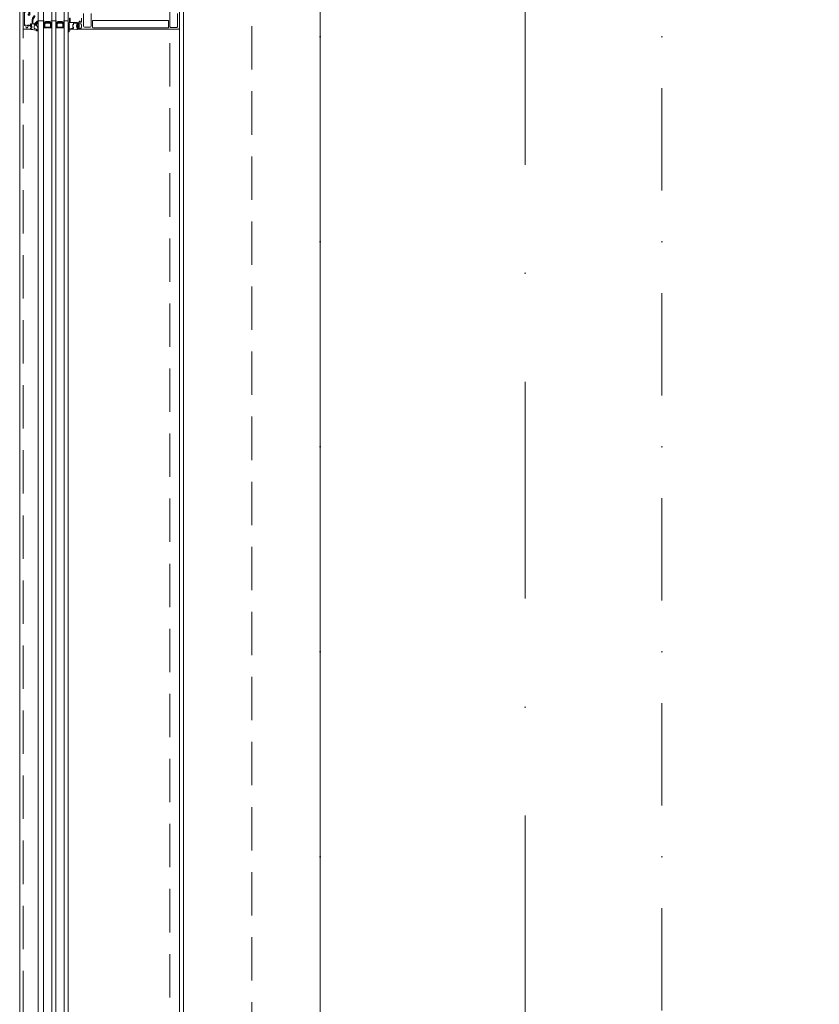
# Model space of a CAD drawing. Header units: millimetres. Extents: x 213386 to 459888, y 74252 to 208052.
# Tile 136 of 256: x 373037 to 374207, y 162847 to 164289. Entities that reach past the tile are written whole.
import ezdxf

# ---------------------------------------------------------------- set-up
doc = ezdxf.new("R2010")
doc.units = ezdxf.units.MM
for name, pattern in [('CK_Čerchovaná 50', [6, 3, -1.5, 0, -1.5]), ('ČERCHOVANÁ', [25.4, 12.7, -6.35, 0, -6.35]), ('ČÁRKOVANÁ', [19.05, 12.7, -6.35]), ('ČÁRKOVANÁ01-01', [2, 1, -1])]:
    doc.linetypes.add(name, pattern=pattern)
for name, color, linetype, lineweight in [('FASÁDA DETAILNÍ', 255, 'Continuous', 0), ('NOVÁ TENKÁ', 255, 'Continuous', 0), ('OSY', 255, 'Continuous', 0), ('TENKA', 255, 'Continuous', 0)]:
    doc.layers.add(name, color=color, linetype=linetype, lineweight=lineweight)

# ---------------------------------------------------------------- blocks, each defined once
blk = doc.blocks.new('433270')
blk.add_lwpolyline([(1, 0, 0.414364), (0, -1), (0, -1.4, 0.255924), (0.2, -1.8, -0.547723), (0.2, -3.2, 0.255924), (0, -3.6), (0, -14.6, 0.414214), (0.3, -14.9), (1.2, -14.9, 0.414214), (1.7, -14.4), (1.7, -10.3, -0.414214), (2, -10), (6, -10, 0.414248), (7, -9), (7, -7.7, 0.414179), (6.5, -7.2), (5.7, -7.2, 0.414232), (5.4, -7.5), (5.4, -8.2, -0.414198), (5.1, -8.5), (2.8, -8.5, -0.414204), (1.8, -7.5), (1.8, -4.5, -0.147432), (2, -3.9, 0.147461), (2.4, -2.5), (2.4, -2.3, -0.414214), (2.9, -1.8), (21.9, -1.8, -0.668178), (22.2, -2.7), (22.2, -2.7, 1), (21.6, -3.3), (21.5, -3.4, 0.198912), (21.4, -3.7), (21.4, -4, 0.414214), (22.1, -4.7), (22.4, -4.7, 0.576988), (22.6, -4.3, -0.311246), (24.6, -4.3, 0.576988), (24.8, -4.7), (25.3, -4.7, -0.260065), (25.3, -6.6), (24.8, -6.6, 0.576988), (24.6, -7.1, -0.311246), (22.6, -7.1, 0.576988), (22.4, -6.6), (22.1, -6.6, 0.414214), (21.4, -7.3), (21.4, -7.6, 0.267949), (21.6, -8), (21.9, -8.2, -0.637047), (21.7, -10), (19.8, -10.7, 0.315299), (19.5, -11.2), (19.5, -11.5, 0.520567), (20.2, -12), (22.8, -11, -0.520567), (23.5, -11.5), (23.5, -12.5, 0.414062), (24, -13), (25, -13, 0.414186), (25.5, -12.5), (25.5, -11.5, -0.414182), (26, -11), (27, -11, 0.414214), (27.5, -10.5), (27.5, -0.5, 0.414214), (27, 0), (1, 0)], format="xyb", close=True)
blk = doc.blocks.new('284325')
for points in [[(0.8, -5.2, -0.560316), (0.9, -4.7), (1.9, -4.4, 0.3153), (2.1, -4.1), (2.1, -1.9, 0.451558), (1.8, -1.6), (0.9, -1.7, -0.399586), (0.6, -1.5), (0.3, -0.1, -0.415977), (0.5, 0.3, 0.024107), (6.1, 1.2, 0.076636), (9, 2.3, -0.577615), (10.8, 1.3), (10, 1.4, 0.283171), (9.1, 0.9, -0.168429), (7.1, -0.7), (5.9, -1.2, 0.315302), (5.2, -2.1), (5.2, -4.2, 0.269719), (6.8, -6.8, -0.194797), (10.2, -11.5, -0.342663), (9.2, -11.2, 0.119207), (5.4, -7.6, 0.578571), (3.6, -8.6), (3.6, -11.8, 0.176415), (6.2, -18.7, -1), (5.2, -19.5, -0.176415), (2.4, -11.8), (2.4, -8.9, 0.208286), (0.8, -5.2)], [(9, -6.7), (10.3, -8.8, -0.134555), (10.8, -10.6, -0.339795), (10.2, -11.5, 0.194788), (6.8, -6.8, -0.269736), (5.2, -4.2), (5.2, -2.1, -0.315302), (5.9, -1.2), (7.1, -0.7, 0.168429), (9.1, 0.9, -0.283167), (10, 1.4), (10.8, 1.3), (10.8, -0.7, -0.070852), (10.7, -1.3), (9.9, -3.9, -0.241839), (9.1, -4.8), (7.9, -5.2, 0.836024), (8.1, -6.2), (8.1, -6.2, -0.255349), (9, -6.7)]]:
    blk.add_lwpolyline(points, format="xyb", close=True)
blk = doc.blocks.new('284336')
for points in [[(-0.7, -9.6), (-10, -9.6, 0.414511), (-10.5, -10.1), (-10.5, -15.5, -1), (-11.7, -15.5), (-11.7, -9.6), (-12.7, -8.9, -0.668884), (-12.6, -8.2), (-12, -8, 0.766384), (-12, -7.2), (-12.6, -7, -0.76831), (-12.6, -6.2), (-12, -6, 0.766384), (-12, -5.2), (-12.6, -5, -0.76831), (-12.6, -4.2), (-12, -4, 0.766384), (-12, -3.2), (-12.6, -3, -0.877523), (-12.5, -2.2), (-12.1, -2.2, 0.698129), (-11.8, -1.5, -0.220231), (-12.9, 0.8), (-12.9, 3.5, -0.157143), (-12.8, 3.7), (-12.7, 3.4, -0.067482), (-12.5, 2.5, 0.393136), (-8.7, -1), (-6.1, -1, -0.414214), (-5.6, -1.5), (-5.6, -2.2, -0.267949), (-5.9, -2.6), (-6.4, -2.9, 0.267949), (-6.6, -3.4), (-6.6, -5.8, 0.267949), (-6.4, -6.3), (-5.9, -6.6, -0.267949), (-5.6, -7), (-5.6, -8.1, 0.414215), (-5.1, -8.6), (-0.4, -8.6), (-0.4, -9.3, -0.414212), (-0.7, -9.6)], [(-0.4, 0), (-0.4, -2, 0.990243), (-0.4, -3), (0.9, -3, 0.414214), (1.2, -2.7), (1.2, -2.6, -0.668123), (1.7, -2.4), (2.7, -3.4, -0.199004), (2.9, -3.8), (2.9, -5.4, -0.199038), (2.7, -5.8), (1.7, -6.8, -0.668191), (1.2, -6.6), (1.2, -6.5, 0.414214), (0.9, -6.2), (-0.4, -6.2, 0.990269), (-0.4, -7.2), (-0.4, -8.6), (-5.1, -8.6, -0.414215), (-5.6, -8.1), (-5.6, -7, 0.267949), (-5.8, -6.6), (-6.3, -6.3, -0.267949), (-6.6, -5.8), (-6.6, -3.4, -0.267949), (-6.3, -3), (-5.8, -2.7, 0.267949), (-5.6, -2.2), (-5.6, -1.5, 0.414214), (-6.1, -1), (-8.7, -1, -0.393156), (-12.5, 2.5, 0.067572), (-12.7, 3.4), (-12.8, 3.7, -0.637545), (-12.1, 3.5), (-11.9, 2.5, 0.344315), (-10.1, 0.9), (0, 0.4, -0.406913), (0.4, 0), (-0.4, 0)], [(1.7, -4.3, 0.414235), (1.2, -3.8), (-0.7, -3.8, 0.414214), (-1.2, -4.3), (-1.2, -4.9, 0.414214), (-0.7, -5.4), (1.2, -5.4, 0.414235), (1.7, -4.9), (1.7, -4.3)]]:
    blk.add_lwpolyline(points, format="xyb", close=True)

msp = doc.modelspace()

# ---------------------------------------------------------------- linework, layer by layer
at = {"layer": 'FASÁDA DETAILNÍ'}
for p, q in [((373036.638, 145492.154), (373036.638, 169172.154)), ((373063.638, 145492.154), (373063.638, 169172.154)), ((373063.638, 155177.655), (373063.638, 169172.154)), ((373071.638, 169172.154), (373071.638, 145492.154)), ((373071.638, 169172.154), (373071.638, 155177.655)), ((373083.638, 145492.154), (373083.638, 169172.154)), ((373083.638, 155177.655), (373083.638, 169172.154)), ((373089.638, 169172.154), (373089.638, 145492.154)), ((373089.638, 169172.154), (373089.638, 155177.655)), ((373101.638, 145492.154), (373101.638, 169172.154)), ((373101.638, 155177.655), (373101.638, 169172.154)), ((373107.638, 169172.154), (373107.638, 145492.154)), ((373107.638, 169172.154), (373107.638, 155177.655)), ((373276.638, 145732.154), (373276.638, 168932.154)), ((373071.638, 164286.654), (373063.637, 164286.654)), ((373063.638, 162377.655), (373063.638, 164286.654)), ((373063.638, 164286.654), (373071.638, 164286.654)), ((373071.638, 164286.654), (373071.638, 162377.655)), ((373089.638, 164286.654), (373083.637, 164286.654)), ((373083.638, 162377.655), (373083.638, 164286.654)), ((373083.638, 164286.654), (373089.638, 164286.654)), ((373089.638, 164286.654), (373089.638, 162377.655)), ((373101.638, 162377.655), (373101.638, 164286.654)), ((373101.638, 164286.654), (373107.638, 164286.654)), ((373107.638, 164286.654), (373101.638, 164286.654)), ((373107.638, 164286.654), (373107.638, 162377.655)), ((373270.638, 164288.404), (373270.638, 162388.654))]:
    msp.add_line(p, q, dxfattribs=at)
at = {"layer": 'FASÁDA DETAILNÍ', "linetype": 'ČÁRKOVANÁ', "ltscale": 5}
for p, q in [((373041.638, 145497.154), (373041.638, 169167.154)), ((373256.638, 145712.154), (373256.638, 168952.154)), ((373376.638, 145832.154), (373376.638, 168832.154))]:
    msp.add_line(p, q, dxfattribs=at)
at = {"layer": 'FASÁDA DETAILNÍ', "ltscale": 5}
msp.add_lwpolyline([(373969.138, 145732.154), (373969.138, 145932.154), (373476.638, 145932.154), (373476.638, 168732.154), (373969.14, 168732.154), (373969.14, 168932.154)], dxfattribs=at)
at = {"layer": 'FASÁDA DETAILNÍ'}
for points in [[(373270.638, 164301.154), (373270.638, 164275.654, -0.41421354), (373269.638, 164274.654), (373269.638, 164274.654), (373121.138, 164274.654, -0.41421359), (373120.638, 164275.154), (373120.638, 164276.454, -0.41421972), (373121.138, 164276.954), (373121.638, 164276.954), (373121.638, 164275.954), (373126.138, 164275.954, 0.41421356), (373127.138, 164276.954), (373127.138, 164281.654, 0.41421356), (373126.138, 164282.654), (373121.638, 164282.654), (373121.638, 164280.954), (373121.138, 164280.954, -0.41420125), (373120.638, 164281.454), (373120.638, 164283.454, -0.41421356), (373121.138, 164283.954), (373123.282, 164283.954, 0.41421356), (373123.782, 164284.454), (373123.782, 164286.254), (373125.033, 164286.254), (373125.033, 164285.054), (373126.838, 164285.054, 0.41421356), (373127.138, 164285.354), (373127.138, 164290.653, 0.41416675)], [(373130.138, 164297.511), (373130.138, 164279.146, 0.41421356), (373131.638, 164277.646), (373135.139, 164277.646, 0.39998513), (373136.139, 164277.646), (373139.838, 164277.646, 0.41421356), (373141.338, 164279.146), (373141.338, 164297.511, -0.13165045)], [(373256.438, 164297.501), (373256.438, 164278.646, 0.41423155), (373257.938, 164277.146), (373261.648, 164277.146, 0.39998513), (373262.648, 164277.146), (373266.138, 164277.146, 0.41423155), (373267.638, 164278.646), (373267.638, 164297.501, -0.11693652)]]:
    msp.add_lwpolyline(points, format="xyb", dxfattribs=at)
for points in [[(373082.638, 164276.654), (373082.638, 164282.654), (373080.638, 164284.654), (373074.638, 164284.654), (373072.638, 164282.654), (373072.638, 164276.654), (373077.138, 164276.654), (373077.138, 164277.154), (373078.138, 164277.154), (373078.138, 164276.654)], [(373100.638, 164276.654), (373100.638, 164282.654), (373098.638, 164284.654), (373092.638, 164284.654), (373090.638, 164282.654), (373090.638, 164276.654), (373095.138, 164276.654), (373095.138, 164277.154), (373096.138, 164277.154), (373096.138, 164276.654)], [(373073.638, 164277.654), (373081.638, 164277.654), (373081.638, 164282.24), (373080.224, 164283.654), (373075.191, 164283.654), (373073.638, 164282.24)], [(373091.638, 164277.654), (373099.638, 164277.654), (373099.638, 164282.24), (373098.224, 164283.654), (373093.191, 164283.654), (373091.638, 164282.24)]]:
    msp.add_lwpolyline(points, close=True, dxfattribs=at)
msp.add_lwpolyline([(373143.838, 164276.754), (373253.938, 164276.754, 0.41421356), (373254.438, 164277.254), (373254.438, 164286.954, 0.41421356), (373253.938, 164287.454), (373143.838, 164287.454, 0.41421356), (373143.338, 164286.954), (373143.338, 164277.254, 0.41421356), (373143.838, 164276.754)], format="xyb", close=True, dxfattribs=at)
for centre, radius, start, end in [((373077.638, 164308.546), 22.699, 254.672775, 285.327225), ((373072.99, 164281.104), 3.546, 67.293824, 112.409048), ((373072.876, 164281.47), 2.897, 65.306674, 115.295152), ((373072.708, 164281.819), 2.248, 61.527342, 118.402815), ((373082.287, 164281.104), 3.546, 67.590952, 112.706176), ((373082.401, 164281.47), 2.897, 64.704848, 114.693326), ((373082.569, 164281.819), 2.248, 61.597185, 118.472658), ((373095.638, 164308.546), 22.699, 254.672775, 285.327225), ((373090.99, 164281.104), 3.546, 67.293824, 112.409048), ((373090.876, 164281.47), 2.897, 65.306674, 115.295152), ((373090.708, 164281.819), 2.248, 61.527342, 118.402815), ((373100.287, 164281.104), 3.546, 67.590952, 112.706176), ((373100.401, 164281.47), 2.897, 64.704848, 114.693326), ((373100.569, 164281.819), 2.248, 61.597185, 118.472658), ((373072.563, 164282.063), 1.712, 57.294949, 122.685651), ((373072.424, 164282.224), 1.263, 51.965628, 128.499565), ((373072.276, 164282.314), 0.879, 43.994908, 136.496438), ((373072.138, 164282.302), 0.596, 33.03656, 146.96344), ((373072.138, 164282.009), 0.596, 33.03656, 146.96344), ((373072.138, 164281.717), 0.596, 33.03656, 146.96344), ((373072.138, 164281.424), 0.596, 33.03656, 146.96344), ((373072.138, 164281.132), 0.596, 33.03656, 146.96344), ((373072.138, 164280.839), 0.596, 33.03656, 146.96344), ((373072.138, 164280.547), 0.596, 33.03656, 146.96344), ((373072.138, 164280.254), 0.596, 33.03656, 146.96344), ((373072.138, 164279.962), 0.596, 33.03656, 146.96344), ((373072.138, 164279.669), 0.596, 33.03656, 146.96344), ((373072.138, 164279.377), 0.596, 33.03656, 146.96344), ((373072.138, 164279.084), 0.596, 33.03656, 146.96344), ((373072.138, 164278.792), 0.596, 33.03656, 146.96344), ((373082.714, 164282.063), 1.712, 57.314349, 122.705051), ((373082.852, 164282.224), 1.263, 51.500435, 128.034372), ((373083, 164282.314), 0.879, 43.503562, 136.005092), ((373083.138, 164282.302), 0.596, 33.03656, 146.96344), ((373083.138, 164282.009), 0.596, 33.03656, 146.96344), ((373083.138, 164281.717), 0.596, 33.03656, 146.96344), ((373083.138, 164281.424), 0.596, 33.03656, 146.96344), ((373083.138, 164281.132), 0.596, 33.03656, 146.96344), ((373083.138, 164280.839), 0.596, 33.03656, 146.96344), ((373083.138, 164280.547), 0.596, 33.03656, 146.96344), ((373083.138, 164280.254), 0.596, 33.03656, 146.96344), ((373083.138, 164279.962), 0.596, 33.03656, 146.96344), ((373083.138, 164279.669), 0.596, 33.03656, 146.96344), ((373083.138, 164279.377), 0.596, 33.03656, 146.96344), ((373083.138, 164279.084), 0.596, 33.03656, 146.96344), ((373083.138, 164278.792), 0.596, 33.03656, 146.96344), ((373090.563, 164282.063), 1.712, 57.294949, 122.685651), ((373090.424, 164282.224), 1.263, 51.965628, 128.499565), ((373090.276, 164282.314), 0.879, 43.994908, 136.496438), ((373090.138, 164282.302), 0.596, 33.03656, 146.96344), ((373090.138, 164282.009), 0.596, 33.03656, 146.96344), ((373090.138, 164281.717), 0.596, 33.03656, 146.96344), ((373090.138, 164281.424), 0.596, 33.03656, 146.96344), ((373090.138, 164281.132), 0.596, 33.03656, 146.96344), ((373090.138, 164280.839), 0.596, 33.03656, 146.96344), ((373090.138, 164280.547), 0.596, 33.03656, 146.96344), ((373090.138, 164280.254), 0.596, 33.03656, 146.96344), ((373090.138, 164279.962), 0.596, 33.03656, 146.96344), ((373090.138, 164279.669), 0.596, 33.03656, 146.96344), ((373090.138, 164279.377), 0.596, 33.03656, 146.96344), ((373090.138, 164279.084), 0.596, 33.03656, 146.96344), ((373090.138, 164278.792), 0.596, 33.03656, 146.96344), ((373100.714, 164282.063), 1.712, 57.314349, 122.705051), ((373100.852, 164282.224), 1.263, 51.500435, 128.034372), ((373101, 164282.314), 0.879, 43.503562, 136.005092), ((373101.138, 164282.302), 0.596, 33.03656, 146.96344), ((373101.138, 164282.009), 0.596, 33.03656, 146.96344), ((373101.138, 164281.717), 0.596, 33.03656, 146.96344), ((373101.138, 164281.424), 0.596, 33.03656, 146.96344), ((373101.138, 164281.132), 0.596, 33.03656, 146.96344), ((373101.138, 164280.839), 0.596, 33.03656, 146.96344), ((373101.138, 164280.547), 0.596, 33.03656, 146.96344), ((373101.138, 164280.254), 0.596, 33.03656, 146.96344), ((373101.138, 164279.962), 0.596, 33.03656, 146.96344), ((373101.138, 164279.669), 0.596, 33.03656, 146.96344), ((373101.138, 164279.377), 0.596, 33.03656, 146.96344), ((373101.138, 164279.084), 0.596, 33.03656, 146.96344), ((373101.138, 164278.792), 0.596, 33.03656, 146.96344)]:
    msp.add_arc(centre, radius, start, end, dxfattribs=at)
at = {"layer": 'NOVÁ TENKÁ', "linetype": 'ČÁRKOVANÁ01-01', "ltscale": 250}
msp.add_lwpolyline([(373476.638, 162432.154), (373476.638, 167232.154), (373576.638, 167232.154), (373576.638, 166632.154), (373976.638, 166632.154), (373976.638, 167232.154), (379826.638, 167232.154), (379826.638, 166632.154), (380226.638, 166632.154), (380226.638, 167232.154), (386126.638, 167232.154), (386126.638, 166632.154), (386526.638, 166632.154), (386526.638, 167232.154), (392426.638, 167232.154), (392426.638, 166632.154), (392826.638, 166632.154), (392826.638, 167232.154), (398676.638, 167232.154), (398676.638, 166632.154), (399076.638, 166632.154)], dxfattribs=at)
at = {"layer": 'OSY', "linetype": 'ČERCHOVANÁ', "ltscale": 25}
msp.add_line((373776.638, 170109.563), (373776.638, 145530.044), dxfattribs=at)
at = {"layer": 'TENKA', "linetype": 'CK_Čerchovaná 50', "ltscale": 50}
for p, q in [((373476.638, 145732.154), (373476.638, 168932.154)), ((373976.638, 145732.154), (373976.638, 168482.154))]:
    msp.add_line(p, q, dxfattribs=at)

# ---------------------------------------------------------------- block references
at = {"layer": 'FASÁDA DETAILNÍ', "xscale": -1}
for name, p, rotation in [('433270', (373041.638, 164302.155), 90), ('284325', (373052.498, 164274.654), 180), ('284336', (373121.048, 164274.654), 180)]:
    msp.add_blockref(name, p, dxfattribs=dict(at, rotation=rotation))

doc.saveas('drawing.dxf')
